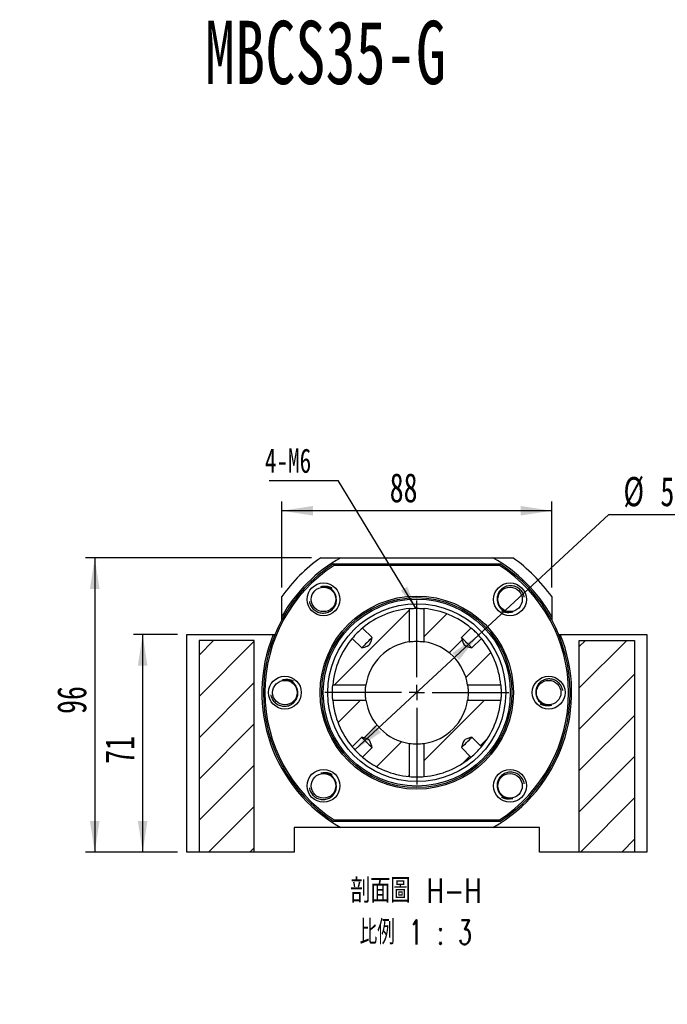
# Paper-space layout 'MBCS35-G' of a CAD drawing. Header units: millimetres. Extents: x 29 to 286, y 6 to 200.
# Tile 3 of 7: x 103 to 173, y 93 to 200. Entities that reach past the tile are written whole.
import ezdxf

# ---------------------------------------------------------------- set-up
doc = ezdxf.new("R2010")
doc.units = ezdxf.units.MM
doc.layers.add('圖層0', color=7, linetype='Continuous')
doc.styles.add('SLDTEXTSTYLE0', font='TXT', dxfattribs={"width": 0.7})
doc.styles.add('SLDTEXTSTYLE3', font='TXT', dxfattribs={"width": 0.7, "bigfont": 'bigfont'})
doc.styles.add('SLDTEXTSTYLE4', font='TXT', dxfattribs={"width": 0.75, "bigfont": 'bigfont'})
doc.styles.add('SLDTEXTSTYLE5', font='TXT', dxfattribs={"width": 0.65625, "bigfont": 'bigfont'})
doc.dimstyles.new('SLDDIMSTYLE1', dxfattribs={"dimtxt": 3.389974, "dimasz": 2.5, "dimexe": 0, "dimexo": 0.0625, "dimgap": 0.847493, "dimtad": 0, "dimtih": 1, "dimtoh": 1, "dimlfac": 3, "dimrnd": 1e-09, "dimzin": 12, "dimdsep": 46, "dimtxsty": 'SLDTEXTSTYLE0', "dimsah": 1, "dimcen": 0, "dimadec": 0, "dimazin": 3, "dimtfac": 1, "dimtmove": 0, "dimatfit": 3, "dimfxl": 1, "dimfrac": 2, "dimtolj": 1, "dimtzin": 12, "dimarcsym": 0})
doc.dimstyles.new('SLDDIMSTYLE2', dxfattribs={"dimtxt": 0.18, "dimasz": 2.5, "dimexe": 0, "dimexo": 0.0625, "dimgap": 0, "dimtad": 0, "dimtih": 1, "dimtoh": 1, "dimdec": 0, "dimrnd": 1e-09, "dimzin": 0, "dimdsep": 46, "dimtxsty": 'Standard', "dimsah": 1, "dimcen": 0.09, "dimadec": 0, "dimazin": 0, "dimtfac": 2.5, "dimtdec": 0, "dimtofl": 0, "dimtmove": 0, "dimatfit": 3, "dimfxl": 1, "dimfrac": 2, "dimtolj": 1, "dimtzin": 0, "dimarcsym": 0})
doc.dimstyles.new('SLDDIMSTYLE3', dxfattribs={"dimtxt": 3.389974, "dimasz": 2.5, "dimexe": 0, "dimexo": 0.0625, "dimgap": 0.847493, "dimtad": 1, "dimlfac": 3, "dimrnd": 1e-09, "dimzin": 12, "dimdsep": 46, "dimtxsty": 'SLDTEXTSTYLE0', "dimsah": 1, "dimcen": 0.09, "dimadec": 0, "dimazin": 3, "dimtfac": 1, "dimtofl": 0, "dimtmove": 0, "dimatfit": 3, "dimfxl": 1, "dimfrac": 2, "dimtolj": 1, "dimtzin": 12, "dimarcsym": 0})

# ---------------------------------------------------------------- blocks, each defined once
blk = doc.blocks.new('SW_SYMBOL_HOLE_DIAM')
at = {"layer": '圖層0', "color": 0}
blk.add_line((300, 0), (700, 1000), dxfattribs=at)
blk.add_circle((500, 500), 350, dxfattribs=at)
blk = doc.blocks.new('SW_SYMBOL_HOLE_SPOT')
at = {"layer": '圖層0', "color": 0}
for p, q in [((0, 875), (0, 75)), ((1600, 75), (1600, 875)), ((0, 75), (1600, 75))]:
    blk.add_line(p, q, dxfattribs=at)
blk = doc.blocks.new('SW_NOTE_5')
at = {"layer": '圖層0', "color": 0}
blk.add_line((19.65, 0), (0, 0), dxfattribs=at)
at = {"layer": '圖層0', "color": 0, "xscale": 0.003964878, "yscale": 0.003964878, "zscale": 0.003964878}
for name, p in [('SW_SYMBOL_HOLE_DIAM', (3.71, 5.68)), ('SW_SYMBOL_HOLE_DIAM', (7.59, 0.45)), ('SW_SYMBOL_HOLE_SPOT', (0.4, 0.45))]:
    blk.add_blockref(name, p, dxfattribs=at)
at = {"layer": '圖層0', "color": 0, "char_height": 3.175, "attachment_point": 1}
for s, insert, style in [('14\\M+18AD1\\M+190FA', (7.73, 9.38), 'SLDTEXTSTYLE3'), ('6-', (0.4, 9.38), 'SLDTEXTSTYLE0'), ('20', (11.62, 4.15), 'SLDTEXTSTYLE0')]:
    blk.add_mtext(s, dxfattribs=dict(at, insert=insert, style=style))
blk = doc.blocks.new('_D_28')
at = {"layer": '圖層0', "color": 7}
for p, q in [((119.89, 133.46), (115.1, 133.46)), ((116.1, 133.46), (116.1, 109.79)), ((119.89, 109.79), (115.1, 109.79))]:
    blk.add_line(p, q, dxfattribs=at)
for points in [[(116.1, 133.46), (115.58, 130.07), (116.62, 130.07)], [(116.1, 109.79), (116.62, 113.18), (115.58, 113.18)]]:
    blk.add_solid(points, dxfattribs=at)
at = {"layer": '圖層0', "color": 7, "insert": (112.01, 119.38), "char_height": 3.175, "attachment_point": 1, "rotation": 90, "style": 'SLDTEXTSTYLE0'}
blk.add_mtext('71', dxfattribs=at)
blk = doc.blocks.new('_D_29')
at = {"layer": '圖層0', "color": 7}
for p, q in [((134.46, 141.79), (109.89, 141.79)), ((110.89, 141.79), (110.89, 109.79)), ((119.89, 109.79), (109.89, 109.79))]:
    blk.add_line(p, q, dxfattribs=at)
for points in [[(110.89, 141.79), (110.37, 138.4), (111.41, 138.4)], [(110.89, 109.79), (111.41, 113.18), (110.37, 113.18)]]:
    blk.add_solid(points, dxfattribs=at)
at = {"layer": '圖層0', "color": 7, "insert": (106.8, 124.81), "char_height": 3.175, "attachment_point": 1, "rotation": 90, "style": 'SLDTEXTSTYLE0'}
blk.add_mtext('96', dxfattribs=at)
blk = doc.blocks.new('_D_30')
at = {"layer": '圖層0', "color": 7}
for p, q in [((131.22, 138.56), (131.22, 147.9)), ((160.56, 138.56), (160.56, 147.9)), ((160.56, 146.9), (131.22, 146.9))]:
    blk.add_line(p, q, dxfattribs=at)
for points in [[(131.22, 146.9), (134.61, 146.38), (134.61, 147.42)], [(160.56, 146.9), (157.17, 147.42), (157.17, 146.38)]]:
    blk.add_solid(points, dxfattribs=at)
at = {"layer": '圖層0', "color": 7, "insert": (142.95, 150.99), "char_height": 3.175, "attachment_point": 1, "style": 'SLDTEXTSTYLE0'}
blk.add_mtext('88', dxfattribs=at)
blk = doc.blocks.new('_D_31')
at = {"layer": '圖層0', "color": 7}
for p, q in [((152.61, 133.36), (166.76, 146.48)), ((166.76, 146.48), (176.34, 146.48)), ((139.17, 120.9), (152.61, 133.36))]:
    blk.add_line(p, q, dxfattribs=at)
blk.add_arc((145.89, 127.13), 9.17, 46.2395, 49.0615, dxfattribs=at)
for points in [[(152.61, 133.36), (149.77, 131.44), (150.48, 130.67)], [(139.17, 120.9), (142.01, 122.82), (141.3, 123.58)]]:
    blk.add_solid(points, dxfattribs=at)
at = {"layer": '圖層0', "color": 7, "char_height": 3.175, "attachment_point": 1, "style": 'SLDTEXTSTYLE0'}
for s, insert in [('%%c', (168.35, 150.57)), ('55', (172.37, 150.57))]:
    blk.add_mtext(s, dxfattribs=dict(at, insert=insert))
blk = doc.blocks.new('SW_NOTE_6')
at = {"layer": '圖層0', "color": 0, "char_height": 2.6458, "attachment_point": 2}
for s, insert, style in [('\\M+19655\\M+196CA\\M+19AA4 H-H', (8.68, 3.41), 'SLDTEXTSTYLE4'), ('\\M+194E4\\M+197E1 1 : 3', (8.66, -1.12), 'SLDTEXTSTYLE5')]:
    blk.add_mtext(s, dxfattribs=dict(at, insert=insert, style=style))
blk = doc.blocks.new('SW_NOTE_7')
at = {"layer": '圖層0', "color": 0}
blk.add_line((-7.49, 0), (0, 0), dxfattribs=at)
at = {"layer": '圖層0', "color": 0, "insert": (-7.96, 3.49), "char_height": 2.646, "attachment_point": 1, "style": 'SLDTEXTSTYLE0'}
blk.add_mtext('4-M6', dxfattribs=at)
blk = doc.blocks.new('SW_CENTERMARKSYMBOL_17')
at = {"layer": '圖層0', "color": 0}
for p, q in [((0, 1.67), (0, 10)), ((-1.67, 0), (-10, 0)), ((0, 0), (-0.83, 0)), ((0, 0), (0, 0.83)), ((0, 0), (0, -0.83)), ((0, 0), (0.83, 0)), ((1.67, 0), (10, 0)), ((0, -1.67), (0, -10))]:
    blk.add_line(p, q, dxfattribs=at)

psp = doc.layouts.new('MBCS35-G')

# ---------------------------------------------------------------- hatches: boundary and pattern name
at = {"layer": '圖層0', "linetype": 'Continuous', "lineweight": 18}
h = psp.add_hatch(dxfattribs=at)
h.set_pattern_fill('ANSI31', color=256, style=0)
edge = h.paths.add_edge_path(flags=0)
edge.add_spline(control_points=[(141.0333, 133.1128), (140.9657, 132.8626), (140.9204, 132.5962), (140.782, 132.3772), (140.7564, 132.3367), (140.7244, 132.2994), (140.6871, 132.2693), (140.6344, 132.2269), (140.572, 132.1968), (140.5093, 132.1713), (140.3146, 132.0919), (140.1094, 132.0408), (139.9065, 131.986)], knot_values=[0.00178724, 0.00178724, 0.00178724, 0.00178724, 0.00411797, 0.00411797, 0.00411797, 0.00453904, 0.00453904, 0.00453904, 0.00513467, 0.00513467, 0.00513467, 0.00698073, 0.00698073, 0.00698073, 0.00698073], weights=[1, 1, 1, 1, 1, 1, 1, 1, 1, 1, 1, 1, 1], degree=3, periodic=0)
edge.add_line((139.9065, 131.986), (138.8704, 133.0221))
edge.add_arc((145.8911, 127.1282), 9.1667, 139.986368, 174.904353)
edge.add_line((136.7606, 127.9424), (140.3674, 127.9424))
edge.add_arc((145.8911, 127.1282), 5.5833, 98.384861, 171.615139, ccw=False)
edge.add_line((145.0769, 132.6519), (145.0769, 136.2586))
edge.add_arc((145.8911, 127.1282), 9.1667, 95.095647, 130.013632)
edge.add_line((139.9972, 134.1489), (141.0333, 133.1128))
h = psp.add_hatch(dxfattribs=at)
h.set_pattern_fill('ANSI31', color=256, style=0)
edge = h.paths.add_edge_path(flags=0)
edge.add_line((152.9117, 133.0221), (151.8756, 131.986))
edge.add_spline(control_points=[(151.8756, 131.986), (151.8274, 131.999), (151.7792, 132.0122), (151.7311, 132.0256), (151.6029, 132.0613), (151.4746, 132.0976), (151.3493, 132.1422), (151.28, 132.1669), (151.2107, 132.1941), (151.1479, 132.2324), (151.1038, 132.2593), (151.0629, 132.2936), (151.0307, 132.334), (150.9871, 132.3888), (150.9566, 132.4537), (150.9306, 132.5186), (150.8536, 132.7109), (150.8029, 132.9128), (150.7488, 133.1128)], knot_values=[0.00184391, 0.00184391, 0.00184391, 0.00184391, 0.00229353, 0.00229353, 0.00229353, 0.00349139, 0.00349139, 0.00349139, 0.00415468, 0.00415468, 0.00415468, 0.0046241, 0.0046241, 0.0046241, 0.0052584, 0.0052584, 0.0052584, 0.00713134, 0.00713134, 0.00713134, 0.00713134], weights=[1, 1, 1, 1, 1, 1, 1, 1, 1, 1, 1, 1, 1, 1, 1, 1, 1, 1, 1], degree=3, periodic=0)
edge.add_line((150.7488, 133.1128), (151.7849, 134.1489))
edge.add_arc((145.8911, 127.1282), 9.1667, 49.986368, 84.904353)
edge.add_line((146.7052, 136.2586), (146.7052, 132.6519))
edge.add_arc((145.8911, 127.1282), 5.5833, 8.384861, 81.615139, ccw=False)
edge.add_line((151.4147, 127.9424), (155.0215, 127.9424))
edge.add_arc((145.8911, 127.1282), 9.1667, 5.095647, 40.013632)
h = psp.add_hatch(dxfattribs=at)
h.set_pattern_fill('ANSI31', color=256, style=0)
h.paths.add_polyline_path([(122.2244, 109.7949), (128.2244, 109.7949), (128.2244, 132.7949), (122.2244, 132.7949)], flags=0)
h = psp.add_hatch(dxfattribs=at)
h.set_pattern_fill('ANSI31', color=256, style=0)
h.paths.add_polyline_path([(163.5577, 109.7949), (169.5577, 109.7949), (169.5577, 132.7949), (163.5577, 132.7949)], flags=0)
h = psp.add_hatch(dxfattribs=at)
h.set_pattern_fill('ANSI31', color=256, style=0)
edge = h.paths.add_edge_path(flags=0)
edge.add_spline(control_points=[(139.9065, 122.2704), (140.1064, 122.2164), (140.3084, 122.1656), (140.5006, 122.0886), (140.5656, 122.0626), (140.6305, 122.0322), (140.6852, 121.9886), (140.7257, 121.9563), (140.76, 121.9155), (140.7869, 121.8713), (140.8251, 121.8085), (140.8523, 121.7393), (140.877, 121.67), (140.9217, 121.5447), (140.958, 121.4164), (140.9937, 121.2882), (141.0071, 121.2401), (141.0203, 121.1919), (141.0333, 121.1437)], knot_values=[0.01000325, 0.01000325, 0.01000325, 0.01000325, 0.01186773, 0.01186773, 0.01186773, 0.01249916, 0.01249916, 0.01249916, 0.01296647, 0.01296647, 0.01296647, 0.01362676, 0.01362676, 0.01362676, 0.01481921, 0.01481921, 0.01481921, 0.0152668, 0.0152668, 0.0152668, 0.0152668], weights=[1, 1, 1, 1, 1, 1, 1, 1, 1, 1, 1, 1, 1, 1, 1, 1, 1, 1, 1], degree=3, periodic=0)
edge.add_line((141.0333, 121.1437), (139.9972, 120.1075))
edge.add_arc((145.8911, 127.1282), 9.1667, 229.986368, 264.904353)
edge.add_line((145.0769, 117.9978), (145.0769, 121.6046))
edge.add_arc((145.8911, 127.1282), 5.5833, 188.384861, 261.615139, ccw=False)
edge.add_line((140.3674, 126.314), (136.7606, 126.314))
edge.add_arc((145.8911, 127.1282), 9.1667, 185.095647, 220.013632)
edge.add_line((138.8704, 121.2343), (139.9065, 122.2704))
h = psp.add_hatch(dxfattribs=at)
h.set_pattern_fill('ANSI31', color=256, style=0)
edge = h.paths.add_edge_path(flags=0)
edge.add_line((151.8756, 122.2704), (152.9117, 121.2343))
edge.add_arc((145.8911, 127.1282), 9.1667, 319.986368, 354.904353)
edge.add_line((155.0215, 126.314), (151.4147, 126.314))
edge.add_arc((145.8911, 127.1282), 5.5833, 278.384861, 351.615139, ccw=False)
edge.add_line((146.7052, 121.6046), (146.7052, 117.9978))
edge.add_arc((145.8911, 127.1282), 9.1667, 275.095647, 310.013632)
edge.add_line((151.7849, 120.1075), (150.7488, 121.1437))
edge.add_spline(control_points=[(150.7488, 121.1437), (150.8029, 121.3436), (150.8536, 121.5455), (150.9306, 121.7378), (150.9566, 121.8028), (150.9871, 121.8676), (151.0307, 121.9224), (151.0629, 121.9628), (151.1038, 121.9971), (151.1479, 122.024), (151.2107, 122.0623), (151.28, 122.0895), (151.3493, 122.1142), (151.4746, 122.1589), (151.6029, 122.1951), (151.7311, 122.2308), (151.7792, 122.2442), (151.8274, 122.2574), (151.8756, 122.2704)], knot_values=[0.01000325, 0.01000325, 0.01000325, 0.01000325, 0.01186773, 0.01186773, 0.01186773, 0.01249916, 0.01249916, 0.01249916, 0.01296647, 0.01296647, 0.01296647, 0.01362676, 0.01362676, 0.01362676, 0.01481921, 0.01481921, 0.01481921, 0.0152668, 0.0152668, 0.0152668, 0.0152668], weights=[1, 1, 1, 1, 1, 1, 1, 1, 1, 1, 1, 1, 1, 1, 1, 1, 1, 1, 1], degree=3, periodic=0)

# ---------------------------------------------------------------- linework, layer by layer
at = {"color": 7, "linetype": 'Continuous', "lineweight": 25}
for p, q in [((135.4561, 141.7949), (137.6297, 141.7949)), ((137.6297, 141.7949), (154.1524, 141.7949)), ((154.1524, 141.7949), (156.326, 141.7949)), ((136.848, 141.1282), (154.9342, 141.1282)), ((154.8849, 140.9615), (136.8972, 140.9615)), ((131.2244, 135.3896), (131.2244, 137.5632)), ((160.5577, 137.5632), (160.5577, 135.3896)), ((145.0769, 136.2586), (145.0769, 132.6519)), ((146.7052, 132.6519), (146.7052, 136.2586)), ((131.2244, 135.0444), (131.2244, 135.3896)), ((160.5577, 135.3896), (160.5577, 135.0444)), ((141.0333, 133.1128), (139.9972, 134.1489)), ((151.7849, 134.1489), (150.7488, 133.1128)), ((120.8911, 109.7949), (120.8911, 133.4615)), ((120.8911, 133.4615), (130.2946, 133.4615)), ((122.2244, 132.7949), (122.2244, 109.7949)), ((128.2244, 132.7949), (122.2244, 132.7949)), ((128.2244, 109.7949), (128.2244, 132.7949)), ((130.2946, 133.4615), (130.4746, 133.4615)), ((138.8704, 133.0221), (139.9065, 131.986)), ((151.8756, 131.986), (152.9117, 133.0221)), ((161.3075, 133.4615), (161.4875, 133.4615)), ((161.4875, 133.4615), (170.8911, 133.4615)), ((163.5577, 109.7949), (163.5577, 132.7949)), ((163.5577, 132.7949), (169.5577, 132.7949)), ((169.5577, 132.7949), (169.5577, 109.7949)), ((170.8911, 133.4615), (170.8911, 109.7949)), ((140.3674, 127.9424), (136.7606, 127.9424)), ((155.0215, 127.9424), (151.4147, 127.9424)), ((136.7606, 126.314), (140.3674, 126.314)), ((151.4147, 126.314), (155.0215, 126.314)), ((139.9065, 122.2704), (138.8704, 121.2343)), ((152.9117, 121.2343), (151.8756, 122.2704)), ((139.9972, 120.1075), (141.0333, 121.1437)), ((145.0769, 121.6046), (145.0769, 117.9978)), ((146.7052, 117.9978), (146.7052, 121.6046)), ((150.7488, 121.1437), (151.7849, 120.1075)), ((132.5577, 112.4615), (132.5577, 109.7949)), ((137.6297, 112.4615), (132.5577, 112.4615)), ((154.9342, 113.1282), (136.848, 113.1282)), ((136.8972, 113.2949), (154.8849, 113.2949)), ((154.1524, 112.4615), (137.6297, 112.4615)), ((159.2244, 112.4615), (154.1524, 112.4615)), ((159.2244, 109.7949), (159.2244, 112.4615)), ((122.2244, 109.7949), (120.8911, 109.7949)), ((128.2244, 109.7949), (122.2244, 109.7949)), ((132.5577, 109.7949), (128.2244, 109.7949)), ((163.5577, 109.7949), (159.2244, 109.7949)), ((169.5577, 109.7949), (163.5577, 109.7949)), ((170.8911, 109.7949), (169.5577, 109.7949))]:
    psp.add_line(p, q, dxfattribs=at)
at = {"color": 7, "linetype": 'Continuous', "lineweight": 25, "flags": 128}
for points in [[(141.0333, 133.1128), (141.0119, 133.0914), (140.9437, 133.0232), (140.8498, 132.9292), (140.7352, 132.8147), (140.6063, 132.6857), (140.4699, 132.5494), (140.3335, 132.413), (140.2046, 132.284), (140.09, 132.1695), (139.9961, 132.0756), (139.9279, 132.0074), (139.9065, 131.986)], [(139.9065, 131.986), (140.211, 132.0694), (140.5093, 132.1713), (140.6871, 132.2693), (140.782, 132.3772), (140.9342, 132.7333), (141.0333, 133.1128)], [(151.8756, 131.986), (151.8542, 132.0074), (151.786, 132.0756), (151.6921, 132.1695), (151.5775, 132.284), (151.4486, 132.413), (151.3122, 132.5494), (151.1759, 132.6857), (151.0469, 132.8147), (150.9323, 132.9292), (150.8384, 133.0232), (150.7702, 133.0914), (150.7488, 133.1128)], [(150.7488, 133.1128), (150.9306, 132.5186), (151.0307, 132.334), (151.1479, 132.2324), (151.3493, 132.1422), (151.7311, 132.0256), (151.8756, 131.986)], [(139.9065, 122.2704), (139.9279, 122.2491), (139.9961, 122.1809), (140.09, 122.0869), (140.2046, 121.9724), (140.3335, 121.8434), (140.4699, 121.7071), (140.6063, 121.5707), (140.7352, 121.4417), (140.8498, 121.3272), (140.9437, 121.2333), (141.0119, 121.165), (141.0333, 121.1437)], [(141.0333, 121.1437), (140.9937, 121.2882), (140.877, 121.67), (140.7869, 121.8713), (140.6852, 121.9886), (140.5006, 122.0886), (139.9065, 122.2704)], [(150.7488, 121.1437), (150.7702, 121.165), (150.8384, 121.2333), (150.9323, 121.3272), (151.0469, 121.4417), (151.1759, 121.5707), (151.3122, 121.7071), (151.4486, 121.8434), (151.5775, 121.9724), (151.6921, 122.0869), (151.786, 122.1809), (151.8542, 122.2491), (151.8756, 122.2704)], [(151.8756, 122.2704), (151.7311, 122.2308), (151.3493, 122.1142), (151.1479, 122.024), (151.0307, 121.9224), (150.9306, 121.7378), (150.7488, 121.1437)]]:
    psp.add_lwpolyline(points, dxfattribs=at)
at = {"color": 7, "linetype": 'Continuous', "lineweight": 25}
for centre, radius in [((135.7559, 137.2634), 1.7833), ((135.7559, 137.2634), 1.3333), ((156.0263, 137.2634), 1.7833), ((156.0263, 137.2634), 1.3333), ((145.8911, 127.1282), 10.5), ((145.8911, 127.1282), 10.3333), ((145.8911, 127.1282), 10.1667), ((145.8911, 127.1282), 9.6667), ((131.5577, 127.1282), 1.7833), ((131.5577, 127.1282), 1.3333), ((160.2244, 127.1282), 1.7833), ((160.2244, 127.1282), 1.3333), ((135.7559, 116.993), 1.7833), ((135.7559, 116.993), 1.3333), ((156.0263, 116.993), 1.7833), ((156.0263, 116.993), 1.3333)]:
    psp.add_circle(centre, radius, dxfattribs=at)
for centre, radius, start, end in [((145.8911, 127.1282), 16.8333, 119.391442, 150.608558), ((145.8911, 127.1282), 18, 125.430945, 144.569055), ((145.8911, 127.1282), 16.8333, 29.391442, 60.608558), ((145.8911, 127.1282), 18, 35.430945, 54.569055), ((145.8911, 127.1282), 16.6667, 122.85988, 237.14012), ((145.8911, 127.1282), 16.5, 123.030152, 236.969848), ((145.8911, 127.1282), 16.5, 303.030152, 56.969848), ((145.8911, 127.1282), 16.6667, 302.85988, 57.14012), ((145.8911, 127.1282), 9.1667, 95.095647, 130.013632), ((145.8911, 127.1282), 9.1667, 49.986368, 84.904353), ((145.8698, 127.1495), 9.1366, 129.990256, 140.002835), ((145.9131, 127.1503), 9.1355, 39.996404, 50.003217), ((145.8911, 127.1282), 16.8333, 157.899174, 240.608558), ((145.8911, 127.1282), 9.1667, 139.986368, 174.904353), ((145.8911, 127.1282), 9.1667, 5.095647, 40.013632), ((145.8911, 127.1282), 16.8333, 299.391442, 22.100826), ((145.8911, 127.1282), 5.5833, 98.384861, 171.615139), ((145.8911, 127.1282), 5.5833, 8.384861, 81.615139), ((145.8911, 127.1282), 9.1667, 185.095647, 220.013632), ((145.8911, 127.1282), 5.5833, 188.384861, 261.615139), ((145.8911, 127.1282), 5.5833, 278.384861, 351.615139), ((145.8911, 127.1282), 9.1667, 319.986368, 354.904353), ((145.869, 127.1061), 9.1355, 219.996404, 230.003217), ((145.8915, 127.1156), 5.5708, 261.632574, 278.351262), ((145.9131, 127.1062), 9.1355, 309.996404, 320.003217), ((145.8911, 127.1282), 9.1667, 229.986368, 264.904353), ((145.8911, 127.1282), 9.1667, 275.095647, 310.013632), ((145.8913, 127.1065), 9.145, 264.890439, 275.105934)]:
    psp.add_arc(centre, radius, start, end, dxfattribs=at)
for points in [[(136.8972, 140.9615), (136.8808, 141.0171), (136.8643, 141.0726), (136.848, 141.1282)], [(154.9342, 141.1282), (154.9178, 141.0726), (154.9014, 141.0171), (154.8849, 140.9615)], [(136.8972, 113.2949), (136.8808, 113.2393), (136.8643, 113.1838), (136.848, 113.1282)], [(154.9342, 113.1282), (154.9178, 113.1838), (154.9014, 113.2393), (154.8849, 113.2949)]]:
    psp.add_open_spline(points, degree=3, dxfattribs=at)
for points, knots in [([(135.4474, 138.6249), (135.6016, 138.665), (135.9125, 138.7459), (136.3184, 138.6761), (136.5723, 138.5813), (136.664, 138.5222), (136.685, 138.5087)], [0, 0, 0, 0, 0.369642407, 0.745146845, 0.94166788, 1, 1, 1, 1]), ([(137.1174, 137.5719), (137.0768, 137.7509), (137.0009, 137.9209), (136.7894, 138.2196), (136.6537, 138.348), (136.344, 138.5427), (136.1689, 138.6091), (135.9015, 138.6548), (135.8103, 138.6614), (135.6273, 138.6565), (135.5368, 138.6452), (135.4474, 138.6249)], [0, 0, 0, 0, 0.25, 0.25, 0.5, 0.5, 0.75, 0.75, 0.875, 0.875, 1, 1, 1, 1]), ([(157.5625, 137.489), (157.5577, 137.5232), (157.5407, 137.6456), (157.4658, 137.8444), (157.3405, 138.0758), (157.1774, 138.2807), (156.9826, 138.4547), (156.7625, 138.5928), (156.5228, 138.6897), (156.2725, 138.7449), (156.0175, 138.7562), (155.7656, 138.7254), (155.5234, 138.651), (155.2265, 138.5013), (154.911, 138.2235), (154.6724, 137.79), (154.5927, 137.3446), (154.6433, 137.071), (154.6647, 136.9549)], [0, 0, 0, 0, 0.02180913, 0.07797473, 0.13290893, 0.18784297, 0.24258899, 0.29732489, 0.35129774, 0.40527065, 0.45859643, 0.51191469, 0.56492392, 0.61793299, 0.72139249, 0.82493034, 0.92573467, 1, 1, 1, 1]), ([(134.2196, 137.0378), (134.2244, 137.0036), (134.2414, 136.8812), (134.3163, 136.6824), (134.4416, 136.451), (134.6047, 136.2461), (134.7995, 136.0721), (135.0197, 135.934), (135.2594, 135.8371), (135.5096, 135.7819), (135.7646, 135.7706), (136.0165, 135.8014), (136.2587, 135.8758), (136.5556, 136.0255), (136.8711, 136.3033), (137.1097, 136.7368), (137.1894, 137.1823), (137.1388, 137.4559), (137.1174, 137.5719)], [0, 0, 0, 0, 0.021809, 0.07797461, 0.13290881, 0.18784286, 0.24258897, 0.29732487, 0.35129768, 0.40527058, 0.45859638, 0.51191468, 0.56492387, 0.61793295, 0.72139237, 0.82493046, 0.92573466, 1, 1, 1, 1]), ([(145.0769, 136.2586), (145.0901, 136.2598), (145.1249, 136.263), (145.2817, 136.2754), (145.5157, 136.2884), (145.7963, 136.2959), (146.0856, 136.2943), (146.3549, 136.2842), (146.5647, 136.2707), (146.6861, 136.2604), (146.7022, 136.2589), (146.7052, 136.2586)], [0, 0, 0, 0, 0.07829038, 0.20546879, 0.33312627, 0.46079707, 0.58799527, 0.71497326, 0.84232126, 0.97005934, 1, 1, 1, 1]), ([(154.6647, 136.9549), (154.7053, 136.7759), (154.7812, 136.6059), (154.9928, 136.3072), (155.1284, 136.1789), (155.4381, 135.9841), (155.6132, 135.9177), (155.8807, 135.872), (155.9718, 135.8654), (156.1548, 135.8703), (156.2453, 135.8816), (156.3348, 135.9019)], [0, 0, 0, 0, 0.25, 0.25, 0.5, 0.5, 0.75, 0.75, 0.875, 0.875, 1, 1, 1, 1]), ([(156.3348, 135.9019), (156.1805, 135.8618), (155.8696, 135.7809), (155.4638, 135.8507), (155.2098, 135.9455), (155.1181, 136.0046), (155.0971, 136.0181)], [0, 0, 0, 0, 0.369642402, 0.745146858, 0.94166812, 1, 1, 1, 1]), ([(145.088, 132.6534), (145.098, 132.6549), (145.1298, 132.6597), (145.2781, 132.6791), (145.5094, 132.7005), (145.7897, 132.7131), (146.0782, 132.7108), (146.3474, 132.6946), (146.5575, 132.6727), (146.6788, 132.6558), (146.6959, 132.6532), (146.6981, 132.6529)], [0, 0, 0, 0, 0.059843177, 0.190847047, 0.323196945, 0.455613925, 0.586726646, 0.717199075, 0.848654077, 0.981226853, 1, 1, 1, 1]), ([(131.2492, 128.4897), (131.4035, 128.5298), (131.7144, 128.6107), (132.1202, 128.5409), (132.3742, 128.4461), (132.4658, 128.387), (132.4868, 128.3735)], [0, 0, 0, 0, 0.36964241, 0.74514736, 0.94166762, 1, 1, 1, 1]), ([(132.9192, 127.4367), (132.8787, 127.6157), (132.8027, 127.7857), (132.5912, 128.0844), (132.4556, 128.2128), (132.1458, 128.4075), (131.9708, 128.4739), (131.7033, 128.5196), (131.6122, 128.5262), (131.4292, 128.5213), (131.3387, 128.51), (131.2492, 128.4897)], [0, 0, 0, 0, 0.25, 0.25, 0.5, 0.5, 0.75, 0.75, 0.875, 0.875, 1, 1, 1, 1]), ([(161.7606, 127.3538), (161.7559, 127.3881), (161.7389, 127.5104), (161.6639, 127.7092), (161.5386, 127.9406), (161.3756, 128.1455), (161.1807, 128.3195), (160.9606, 128.4576), (160.7209, 128.5545), (160.4706, 128.6097), (160.2156, 128.621), (159.9637, 128.5902), (159.7216, 128.5158), (159.4246, 128.3661), (159.1091, 128.0883), (158.8705, 127.6548), (158.7908, 127.2094), (158.8414, 126.9358), (158.8629, 126.8197)], [0, 0, 0, 0, 0.02180895, 0.07797468, 0.13290871, 0.18784277, 0.24258887, 0.29732477, 0.35129758, 0.40527048, 0.45859627, 0.51191468, 0.56492372, 0.61793283, 0.72139235, 0.8249304, 0.9257346, 1, 1, 1, 1]), ([(130.0215, 126.9026), (130.0262, 126.8684), (130.0432, 126.7461), (130.1182, 126.5472), (130.2435, 126.3158), (130.4066, 126.1109), (130.6014, 125.9369), (130.8215, 125.7988), (131.0612, 125.7019), (131.3115, 125.6467), (131.5665, 125.6354), (131.8184, 125.6662), (132.0606, 125.7406), (132.3575, 125.8903), (132.673, 126.1681), (132.9116, 126.6016), (132.9913, 127.0471), (132.9407, 127.3207), (132.9192, 127.4367)], [0, 0, 0, 0, 0.02180895, 0.07797468, 0.13290871, 0.18784277, 0.24258887, 0.29732477, 0.35129758, 0.40527048, 0.45859627, 0.51191468, 0.56492372, 0.61793283, 0.72139235, 0.8249304, 0.9257346, 1, 1, 1, 1]), ([(136.7607, 126.314), (136.7595, 126.3273), (136.7563, 126.3621), (136.7439, 126.5189), (136.7308, 126.7529), (136.7233, 127.0335), (136.725, 127.3227), (136.7351, 127.592), (136.7485, 127.8019), (136.7589, 127.9233), (136.7604, 127.9393), (136.7606, 127.9424)], [0, 0, 0, 0, 0.07829038, 0.20546879, 0.33312627, 0.46079707, 0.58799527, 0.71497326, 0.84232126, 0.97005934, 1, 1, 1, 1]), ([(140.3659, 126.3252), (140.3644, 126.3352), (140.3596, 126.367), (140.3402, 126.5152), (140.3188, 126.7465), (140.3061, 127.0268), (140.3084, 127.3153), (140.3247, 127.5845), (140.3465, 127.7947), (140.3635, 127.9159), (140.3661, 127.9331), (140.3664, 127.9352)], [0, 0, 0, 0, 0.059843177, 0.190847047, 0.323196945, 0.455613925, 0.586726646, 0.717199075, 0.848654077, 0.981226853, 1, 1, 1, 1]), ([(151.4146, 127.9422), (151.4165, 127.9296), (151.4216, 127.8958), (151.4419, 127.7419), (151.4634, 127.5097), (151.476, 127.2297), (151.4737, 126.941), (151.4575, 126.6723), (151.4354, 126.4602), (151.4177, 126.3339), (151.415, 126.3161), (151.4143, 126.3116)], [0, 0, 0, 0, 0.07508694, 0.20060192, 0.32740654, 0.45427542, 0.5798947, 0.70490051, 0.83084773, 0.95786588, 1, 1, 1, 1]), ([(155.0214, 127.9424), (155.0226, 127.9291), (155.0258, 127.8944), (155.0383, 127.7376), (155.0513, 127.5036), (155.0588, 127.2229), (155.0571, 126.9337), (155.047, 126.6644), (155.0336, 126.4546), (155.0232, 126.3331), (155.0218, 126.3171), (155.0215, 126.314)], [0, 0, 0, 0, 0.07829038, 0.20546879, 0.33312627, 0.46079707, 0.58799527, 0.71497326, 0.84232126, 0.97005934, 1, 1, 1, 1]), ([(158.8629, 126.8197), (158.9034, 126.6407), (158.9794, 126.4707), (159.1909, 126.172), (159.3265, 126.0437), (159.6363, 125.8489), (159.8113, 125.7825), (160.0788, 125.7368), (160.17, 125.7302), (160.3529, 125.7351), (160.4434, 125.7464), (160.5329, 125.7667)], [0, 0, 0, 0, 0.25, 0.25, 0.5, 0.5, 0.75, 0.75, 0.875, 0.875, 1, 1, 1, 1]), ([(160.5329, 125.7667), (160.3787, 125.7266), (160.0677, 125.6457), (159.6619, 125.7155), (159.4079, 125.8103), (159.3163, 125.8694), (159.2953, 125.8829)], [0, 0, 0, 0, 0.36964241, 0.74514736, 0.94166762, 1, 1, 1, 1]), ([(135.4474, 118.3545), (135.6016, 118.3946), (135.9125, 118.4755), (136.3184, 118.4058), (136.5723, 118.3109), (136.664, 118.2518), (136.685, 118.2383)], [0, 0, 0, 0, 0.369642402, 0.745146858, 0.94166812, 1, 1, 1, 1]), ([(137.1174, 117.3015), (137.0768, 117.4805), (137.0009, 117.6505), (136.7894, 117.9492), (136.6537, 118.0776), (136.344, 118.2723), (136.1689, 118.3387), (135.9015, 118.3844), (135.8103, 118.391), (135.6273, 118.3861), (135.5368, 118.3748), (135.4474, 118.3545)], [0, 0, 0, 0, 0.25, 0.25, 0.5, 0.5, 0.75, 0.75, 0.875, 0.875, 1, 1, 1, 1]), ([(157.5625, 117.2186), (157.5577, 117.2529), (157.5407, 117.3752), (157.4658, 117.574), (157.3405, 117.8054), (157.1774, 118.0103), (156.9826, 118.1843), (156.7625, 118.3224), (156.5228, 118.4193), (156.2725, 118.4745), (156.0175, 118.4858), (155.7656, 118.455), (155.5234, 118.3806), (155.2265, 118.2309), (154.911, 117.9531), (154.6724, 117.5196), (154.5927, 117.0742), (154.6433, 116.8006), (154.6647, 116.6845)], [0, 0, 0, 0, 0.021809, 0.07797461, 0.13290881, 0.18784286, 0.24258897, 0.29732487, 0.35129768, 0.40527058, 0.45859638, 0.51191468, 0.56492387, 0.61793295, 0.72139237, 0.82493046, 0.92573466, 1, 1, 1, 1]), ([(134.2196, 116.7674), (134.2244, 116.7332), (134.2414, 116.6109), (134.3163, 116.412), (134.4416, 116.1806), (134.6047, 115.9757), (134.7995, 115.8017), (135.0197, 115.6636), (135.2594, 115.5667), (135.5096, 115.5115), (135.7646, 115.5002), (136.0165, 115.531), (136.2587, 115.6054), (136.5556, 115.7551), (136.8711, 116.0329), (137.1097, 116.4664), (137.1894, 116.9119), (137.1388, 117.1855), (137.1174, 117.3015)], [0, 0, 0, 0, 0.02180913, 0.07797473, 0.13290893, 0.18784297, 0.24258899, 0.29732489, 0.35129774, 0.40527065, 0.45859643, 0.51191469, 0.56492392, 0.61793299, 0.72139249, 0.82493034, 0.92573467, 1, 1, 1, 1]), ([(154.6647, 116.6845), (154.7053, 116.5055), (154.7812, 116.3355), (154.9928, 116.0368), (155.1284, 115.9085), (155.4381, 115.7138), (155.6132, 115.6473), (155.8807, 115.6016), (155.9718, 115.595), (156.1548, 115.5999), (156.2453, 115.6112), (156.3348, 115.6315)], [0, 0, 0, 0, 0.25, 0.25, 0.5, 0.5, 0.75, 0.75, 0.875, 0.875, 1, 1, 1, 1]), ([(156.3348, 115.6315), (156.1805, 115.5914), (155.8696, 115.5105), (155.4638, 115.5803), (155.2098, 115.6751), (155.1181, 115.7342), (155.0971, 115.7477)], [0, 0, 0, 0, 0.369642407, 0.745146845, 0.94166788, 1, 1, 1, 1])]:
    psp.add_open_spline(points, degree=3, knots=knots, dxfattribs=at)

# ---------------------------------------------------------------- block references
at = {"layer": '圖層0', "color": 7}
for name, p in [('SW_NOTE_7', (137.3399, 150.1807)), ('SW_CENTERMARKSYMBOL_17', (145.8911, 127.1282)), ('SW_NOTE_5', (78.8478, 93.2418))]:
    psp.add_blockref(name, p, dxfattribs=at)
at = {"layer": '圖層0'}
psp.add_blockref('SW_NOTE_6', (137.1157, 103.5151), dxfattribs=at)

# ---------------------------------------------------------------- texts
at = {"layer": '圖層0', "color": 7, "insert": (122.8678, 200.1623), "char_height": 6.87917, "attachment_point": 1, "style": 'SLDTEXTSTYLE0'}
psp.add_mtext('MBCS35-G', dxfattribs=at)

# ---------------------------------------------------------------- dimensions: what is measured, and where the dimension line sits
at = {"layer": '圖層0', "color": 7}
dim = psp.add_linear_dim(base=(131.2244, 146.8971), p1=(160.5577, 137.5632), p2=(131.2244, 137.5632), dimstyle='SLDDIMSTYLE3', dxfattribs=at)
dim.commit()
dim.dimension.update_dxf_attribs({"geometry": '_D_30', "text_midpoint": (144.9373, 146.8971), "dimtype": 160})
dim = psp.add_diameter_dim_2p(p1=(152.613, 133.3606), p2=(139.1691, 120.8958), dimstyle='SLDDIMSTYLE1', dxfattribs=at)
dim.commit()
dim.dimension.update_dxf_attribs({"geometry": '_D_31', "text_midpoint": (172.3451, 149.0138), "dimtype": 163})
for base, p1, picture, middle in [((110.8911, 109.7949), (135.4561, 141.7949), '_D_29', (110.8911, 126.7969)), ((116.1015, 109.7949), (120.8911, 133.4615), '_D_28', (116.1015, 121.369))]:
    dim = psp.add_linear_dim(base=base, p1=p1, p2=(120.8911, 109.7949), angle=90, dimstyle='SLDDIMSTYLE3', dxfattribs=at)
    dim.commit()
    dim.dimension.update_dxf_attribs({"geometry": picture, "text_midpoint": middle, "dimtype": 160})

# ---------------------------------------------------------------- leaders
psp.add_leader([(145.8052, 136.2945), (137.3399, 150.1807)], dimstyle='SLDDIMSTYLE2', dxfattribs=at)

doc.saveas('drawing.dxf')
